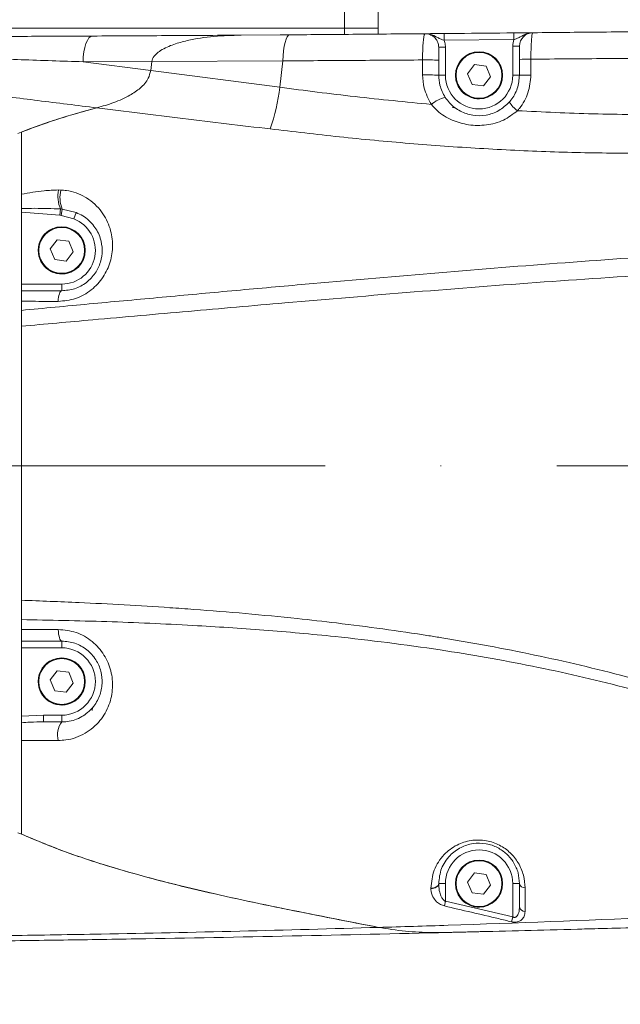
# Model space of a CAD drawing. Header units: millimetres. Extents: x 35469 to 44263, y -24881 to -16268.
# Tile 81 of 231: x 39594 to 39683, y -17989 to -17843. Entities that reach past the tile are written whole.
import ezdxf

# ---------------------------------------------------------------- set-up
doc = ezdxf.new("R2010")
doc.units = ezdxf.units.MM
doc.header["$LTSCALE"] = 0.3175
doc.linetypes.add('ACAD_ISO10W100', pattern=[18, 12, -3, 0, -3])
for name, color, linetype, lineweight in [('1轮廓实线层', 7, 'Continuous', 18), ('7标注层', 4, 'Continuous', 13), ('中心线', 4, 'ACAD_ISO10W100', 20)]:
    doc.layers.add(name, color=color, linetype=linetype, lineweight=lineweight)
doc.styles.add('标准汉字', font='gbenor.shx', dxfattribs={"bigfont": 'gbcbig.shx'})
doc.dimstyles.new('M1：18', dxfattribs={"dimscale": 18, "dimtxt": 3.5, "dimasz": 2.5, "dimexe": 2, "dimexo": 0, "dimgap": 1.5, "dimtad": 1, "dimdec": 1, "dimdsep": 46, "dimtxsty": '标准汉字', "dimcen": 5, "dimdle": 5, "dimclrd": 1, "dimclre": 1, "dimclrt": 256, "dimadec": 4, "dimazin": 2, "dimtfac": 1, "dimtdec": 1, "dimtmove": 0, "dimatfit": 3, "dimfxl": 1, "dimtolj": 1, "dimarcsym": 0})

# ---------------------------------------------------------------- blocks, each defined once
blk = doc.blocks.new('*D28')
at = {"layer": '7标注层', "color": 1, "lineweight": -2, "ltscale": 18, "transparency": 16777216}
for p, q in [((38753.98, -17970.42), (38753.98, -17602.95)), ((39813.98, -17831.5), (39813.98, -17602.95)), ((38798.98, -17638.95), (39768.98, -17638.95))]:
    blk.add_line(p, q, dxfattribs=at)
at = {"layer": '7标注层', "color": 1, "transparency": 16777216}
for points in [[(38798.98, -17631.45), (38798.98, -17646.45), (38753.98, -17638.95)], [(39768.98, -17646.45), (39768.98, -17631.45), (39813.98, -17638.95)]]:
    blk.add_solid(points, dxfattribs=at)
at = {"layer": 'Defpoints', "color": 0, "transparency": 16777216}
for p in [(39813.98, -17638.95), (39813.98, -17831.5), (38753.98, -17970.42)]:
    blk.add_point(p, dxfattribs=at)
at = {"layer": '7标注层', "transparency": 16777216, "insert": (39283.98, -17580.45), "char_height": 63, "attachment_point": 5, "style": '标准汉字'}
blk.add_mtext('\\A1;1060', dxfattribs=at)
blk = doc.blocks.new('*D44')
at = {"layer": '7标注层', "color": 1, "lineweight": -2, "ltscale": 18, "transparency": 16777216}
for p, q in [((37974.46, -17796.16), (40892.23, -17796.16)), ((40856.23, -18794.5), (40856.23, -17841.16)), ((40604.54, -18839.5), (40892.23, -18839.5))]:
    blk.add_line(p, q, dxfattribs=at)
at = {"layer": '7标注层', "color": 1, "transparency": 16777216}
for points in [[(40863.73, -17841.16), (40848.73, -17841.16), (40856.23, -17796.16)], [(40848.73, -18794.5), (40863.73, -18794.5), (40856.23, -18839.5)]]:
    blk.add_solid(points, dxfattribs=at)
at = {"layer": 'Defpoints', "color": 0, "transparency": 16777216}
for p in [(37974.46, -17796.16), (40856.23, -17796.16), (40604.54, -18839.5)]:
    blk.add_point(p, dxfattribs=at)
at = {"layer": '7标注层', "transparency": 16777216, "insert": (40797.73, -18317.83), "char_height": 63, "attachment_point": 5, "rotation": 90, "style": '标准汉字'}
blk.add_mtext('\\A1;1043.3', dxfattribs=at)
blk = doc.blocks.new('*D45')
at = {"layer": '7标注层', "color": 1, "lineweight": -2, "ltscale": 18, "transparency": 16777216}
for p, q in [((38753.98, -16988.93), (41035.05, -16988.93)), ((40999.05, -17033.93), (40999.05, -18794.5)), ((40604.54, -18839.5), (41035.05, -18839.5))]:
    blk.add_line(p, q, dxfattribs=at)
at = {"layer": '7标注层', "color": 1, "transparency": 16777216}
for points in [[(41006.55, -17033.93), (40991.55, -17033.93), (40999.05, -16988.93)], [(40991.55, -18794.5), (41006.55, -18794.5), (40999.05, -18839.5)]]:
    blk.add_solid(points, dxfattribs=at)
at = {"layer": 'Defpoints', "color": 0, "transparency": 16777216}
for p in [(38753.98, -16988.93), (40604.54, -18839.5), (40999.05, -18839.5)]:
    blk.add_point(p, dxfattribs=at)
at = {"layer": '7标注层', "transparency": 16777216, "insert": (40940.55, -17914.21), "char_height": 63, "attachment_point": 5, "rotation": 90, "style": '标准汉字'}
blk.add_mtext('\\A1;1850.6', dxfattribs=at)

msp = doc.modelspace()

# ---------------------------------------------------------------- linework, layer by layer
at = {"layer": '1轮廓实线层', "ltscale": 18}
for p, q in [((39641.983, -17844.495), (39641.983, -17841.995)), ((39646.983, -17841.995), (39646.983, -17844.495)), ((39573.983, -17844.495), (39641.983, -17844.495)), ((39646.983, -17844.495), (39641.983, -17844.495)), ((39641.983, -17845.425), (39641.983, -17844.495)), ((39646.983, -17844.495), (39646.983, -17845.384)), ((39638.225, -17845.454), (39626.619, -17845.54)), ((39626.619, -17845.54), (39633.889, -17845.488)), ((39664.381, -17845.231), (39653.57, -17845.329)), ((39656.793, -17845.301), (39656.802, -17846.301)), ((39667.145, -17846.206), (39656.802, -17846.301)), ((39680.171, -17845.082), (39666.283, -17845.214)), ((39667.136, -17845.206), (39667.145, -17846.206)), ((39655.983, -17847.327), (39655.983, -17849.273)), ((39656.983, -17847.327), (39655.983, -17847.327)), ((39656.983, -17847.327), (39656.983, -17851.495)), ((39666.983, -17847.18), (39667.983, -17847.18)), ((39666.983, -17851.495), (39666.983, -17847.18)), ((39667.983, -17847.18), (39667.983, -17849.141)), ((39667.983, -17851.495), (39667.983, -17849.141)), ((39669.691, -17849.105), (39669.692, -17851.459)), ((39613.361, -17849.459), (39603.149, -17849.496)), ((39603.149, -17849.496), (39613.198, -17850.782)), ((39613.198, -17850.782), (39613.361, -17849.459)), ((39632.851, -17849.356), (39613.361, -17849.459)), ((39632.367, -17853.28), (39632.851, -17849.356)), ((39653.587, -17851.446), (39653.585, -17849.224)), ((39655.983, -17849.273), (39655.983, -17851.495)), ((39661.326, -17849.906), (39660.278, -17851.269)), ((39663.031, -17850.132), (39661.326, -17849.906)), ((39663.688, -17851.721), (39663.031, -17850.132)), ((39613.198, -17850.782), (39632.367, -17853.28)), ((39656.983, -17851.495), (39655.983, -17851.495)), ((39660.278, -17851.269), (39660.935, -17852.859)), ((39662.64, -17853.085), (39663.688, -17851.721)), ((39666.983, -17851.495), (39667.983, -17851.495)), ((39660.935, -17852.859), (39662.64, -17853.085)), ((39593.983, -17859.92), (39593.983, -17869.17)), ((39593.983, -17869.17), (39593.983, -17871.28)), ((39599.49, -17868.526), (39599.861, -17868.531)), ((39593.983, -17871.28), (39593.983, -17871.815)), ((39599.711, -17872.272), (39593.983, -17871.815)), ((39593.983, -17882.495), (39593.983, -17871.815)), ((39599.711, -17872.272), (39599.801, -17871.347)), ((39599.904, -17872.297), (39599.711, -17872.272)), ((39599.801, -17871.347), (39600.053, -17871.366)), ((39599.904, -17872.297), (39600.053, -17871.366)), ((39601.758, -17872.821), (39599.904, -17872.297)), ((39600.053, -17871.366), (39602.113, -17871.886)), ((39601.758, -17872.821), (39602.113, -17871.886)), ((39599.326, -17875.906), (39598.278, -17877.269)), ((39601.031, -17876.132), (39599.326, -17875.906)), ((39601.688, -17877.721), (39601.031, -17876.132)), ((39598.278, -17877.269), (39598.935, -17878.859)), ((39600.64, -17879.085), (39601.688, -17877.721)), ((39598.935, -17878.859), (39600.64, -17879.085)), ((39593.983, -17882.495), (39599.983, -17882.495)), ((39593.983, -17883.495), (39593.983, -17882.495)), ((39599.983, -17882.495), (39599.983, -17883.495)), ((39593.983, -17883.495), (39599.983, -17883.495)), ((39593.983, -17883.495), (39593.983, -17885.052)), ((39593.983, -17885.052), (39593.983, -17886.395)), ((39593.983, -17888.754), (39593.983, -17886.395)), ((39593.983, -17888.754), (39593.983, -17929.433)), ((39593.983, -17932.307), (39593.983, -17929.433)), ((39593.983, -17932.307), (39593.983, -17933.787)), ((39593.983, -17933.787), (39593.983, -17935.495)), ((39599.983, -17935.495), (39593.983, -17935.495)), ((39593.983, -17936.495), (39593.983, -17935.495)), ((39599.983, -17936.495), (39593.983, -17936.495)), ((39593.983, -17946.657), (39593.983, -17936.495)), ((39599.983, -17935.495), (39599.983, -17936.495)), ((39599.326, -17939.906), (39598.278, -17941.269)), ((39601.031, -17940.132), (39599.326, -17939.906)), ((39601.688, -17941.721), (39601.031, -17940.132)), ((39598.278, -17941.269), (39598.935, -17942.859)), ((39600.64, -17943.085), (39601.688, -17941.721)), ((39598.935, -17942.859), (39600.64, -17943.085)), ((39593.983, -17946.657), (39597.276, -17946.495)), ((39593.983, -17946.657), (39593.983, -17947.611)), ((39597.276, -17947.495), (39597.276, -17946.495)), ((39597.276, -17946.495), (39599.983, -17946.495)), ((39599.983, -17947.495), (39599.983, -17946.495)), ((39593.983, -17947.611), (39593.983, -17950.257)), ((39597.276, -17947.495), (39599.983, -17947.495)), ((39593.983, -17950.257), (39593.983, -17964.16)), ((39661.326, -17969.906), (39660.278, -17971.269)), ((39663.031, -17970.132), (39661.326, -17969.906)), ((39663.688, -17971.721), (39663.031, -17970.132)), ((39655.983, -17971.495), (39655.983, -17971.542)), ((39656.983, -17971.495), (39655.983, -17971.495)), ((39656.983, -17971.495), (39656.983, -17974.127)), ((39660.278, -17971.269), (39660.935, -17972.859)), ((39662.64, -17973.085), (39663.688, -17971.721)), ((39666.983, -17971.495), (39667.983, -17971.495)), ((39666.983, -17976.456), (39666.983, -17971.495)), ((39667.983, -17974.953), (39667.983, -17971.495)), ((39654.826, -17972.202), (39654.826, -17972.154)), ((39660.935, -17972.859), (39662.64, -17973.085)), ((39656.983, -17974.127), (39656.824, -17974.823)), ((39656.983, -17974.127), (39666.983, -17976.456)), ((39666.983, -17976.456), (39666.813, -17977.168)), ((39665.546, -17978.549), (39659.048, -17978.708))]:
    msp.add_line(p, q, dxfattribs=at)
at = {"layer": '1轮廓实线层', "lineweight": 20, "ltscale": 18}
for points in [[(39603.149, -17849.496), (39603.183, -17848.742), (39603.268, -17848.021), (39603.4, -17847.361), (39603.574, -17846.784), (39603.785, -17846.312), (39604.024, -17845.961), (39604.283, -17845.745), (39604.552, -17845.671)], [(39632.851, -17849.356), (39632.872, -17848.596), (39632.931, -17847.868), (39633.027, -17847.2), (39633.156, -17846.616), (39633.313, -17846.138), (39633.491, -17845.782), (39633.686, -17845.563), (39633.889, -17845.488)], [(39599.983, -17883.495), (39599.891, -17883.524), (39599.801, -17883.609), (39599.716, -17883.747), (39599.64, -17883.936), (39599.572, -17884.169), (39599.517, -17884.44), (39599.475, -17884.741), (39599.447, -17885.063)], [(39599.983, -17935.495), (39599.89, -17935.463), (39599.8, -17935.369), (39599.716, -17935.215), (39599.64, -17935.007), (39599.575, -17934.75), (39599.523, -17934.453), (39599.486, -17934.126), (39599.465, -17933.779)], [(39654.826, -17972.154), (39655.041, -17972.161), (39655.254, -17972.137), (39655.454, -17972.083), (39655.632, -17972.002), (39655.78, -17971.898), (39655.891, -17971.775), (39655.96, -17971.638), (39655.983, -17971.495)], [(39655.983, -17971.542), (39655.96, -17971.685), (39655.891, -17971.822), (39655.78, -17971.945), (39655.632, -17972.05), (39655.454, -17972.131), (39655.254, -17972.185), (39655.041, -17972.209), (39654.826, -17972.202)]]:
    msp.add_lwpolyline(points, dxfattribs=at)
at = {"layer": '1轮廓实线层', "ltscale": 18}
for centre, radius in [((39661.983, -17851.495), 3.5), ((39661.983, -17851.495), 3.4), ((39599.983, -17877.495), 3.5), ((39599.983, -17877.495), 3.4), ((39599.983, -17941.495), 3.5), ((39599.983, -17941.495), 3.4), ((39661.983, -17971.495), 3.5), ((39661.983, -17971.495), 3.4)]:
    msp.add_circle(centre, radius, dxfattribs=at)
at = {"layer": '1轮廓实线层', "lineweight": 20, "ltscale": 18}
for centre, radius, start, end in [((39669.983, -17847.18), 3, 161.06693, 180), ((39669.983, -17847.18), 2, 90.54088, 180), ((39661.983, -17851.495), 3.5, 112.44828, 180), ((39669.304, -17871.268), 22.166, 89.00085, 93.41676), ((39654.265, -17874.597), 25.382, 86.11998, 91.53632), ((39654.266, -17876.915), 25.478, 86.13668, 91.52852), ((39661.983, -17851.495), 5, 180, 0), ((39661.983, -17851.495), 3.5, 180, 292.44828), ((39669.305, -17873.806), 22.35, 89.00727, 93.39178), ((39602.069, -17849.576), 30.524, 341.08574, 353.03105), ((39658.117, -17859.604), 4.966, 103.49037, 130.37895), ((39658.056, -17857.29), 1, 55.87161, 90.51123), ((39670.68, -17852.764), 5, 212.78698, 233.05628), ((39604.477, -17869.404), 5.064, 170.01482, 202.56492), ((39604.175, -17869.663), 4.46, 165.28986, 202.43731), ((39599.983, -17877.495), 5, 270, 69.20183), ((39599.983, -17877.495), 3.5, 112.44828, 180), ((39599.983, -17877.495), 3.5, 180, 292.44828), ((39599.983, -17941.495), 5, 270, 90), ((39599.983, -17941.495), 3.5, 112.44828, 180), ((39599.983, -17941.495), 3.5, 180, 292.44828), ((39605.483, -17945.825), 1, 141.78679, 180), ((39602.499, -17949.389), 3.149, 143.02972, 195.9702), ((39661.983, -17971.495), 5, 0, 180), ((39661.983, -17971.495), 3.5, 112.44828, 180), ((39661.983, -17971.495), 3.5, 180, 292.44828), ((39668.773, -17971.315), 0.811, 192.86252, 272.91297), ((39668.798, -17974.808), 0.828, 190.02932, 270.88198)]:
    msp.add_arc(centre, radius, start, end, dxfattribs=at)
at = {"layer": '1轮廓实线层', "ltscale": 18}
for points, knots in [([(39669.964, -17845.18), (39673.619, -17845.145), (39680.934, -17845.075), (39691.984, -17844.967), (39703.086, -17844.861), (39710.51, -17844.798), (39714.224, -17844.766)], [0, 0, 0, 0, 24478.1454709, 48989.4664195, 73601.172511, 98246.5417936, 98246.5417936, 98246.5417936, 98246.5417936]), ([(39557.803, -17845.808), (39562.564, -17845.802), (39572.086, -17845.791), (39584.591, -17845.756), (39595.459, -17845.715), (39601.52, -17845.686), (39604.552, -17845.671)], [0, 0, 0, 0, 30653.3223293, 61310.0711323, 79875.0713502, 98463.1778337, 98463.1778337, 98463.1778337, 98463.1778337]), ([(39604.552, -17845.671), (39608.192, -17845.652), (39615.478, -17845.614), (39622.903, -17845.565), (39626.619, -17845.54)], [0, 0, 0, 0, 27732.3324265, 55507.6199984, 55507.6199984, 55507.6199984, 55507.6199984]), ([(39626.619, -17845.54), (39625.276, -17845.576), (39622.594, -17845.648), (39619.251, -17846.159), (39616.6, -17846.88), (39615.016, -17847.547), (39613.976, -17848.322), (39613.491, -17848.892), (39613.393, -17849.317), (39613.361, -17849.459)], [0, 0, 0, 0, 44511.1763526, 88957.4469147, 111628.8148083, 135682.2171234, 145143.8251658, 154704.0562104, 159497.8154531, 159497.8154531, 159497.8154531, 159497.8154531]), ([(39626.619, -17845.54), (39625.276, -17845.576), (39622.594, -17845.648), (39619.251, -17846.159), (39616.6, -17846.88), (39615.016, -17847.547), (39613.976, -17848.322), (39613.491, -17848.892), (39613.393, -17849.317), (39613.361, -17849.459)], [0, 0, 0, 0, 44511.1763525, 88957.4469146, 111628.8148083, 135682.2171233, 145143.8251658, 154704.0562103, 159497.8154531, 159497.8154531, 159497.8154531, 159497.8154531]), ([(39633.889, -17845.488), (39637.203, -17845.463), (39643.833, -17845.412), (39650.546, -17845.355), (39653.905, -17845.326)], [0, 0, 0, 0, 27721.7038933, 55476.0374803, 55476.0374803, 55476.0374803, 55476.0374803]), ([(39653.585, -17849.224), (39653.588, -17848.783), (39653.595, -17847.901), (39653.659, -17846.736), (39653.755, -17845.856), (39653.862, -17845.402), (39653.932, -17845.347), (39653.958, -17845.326)], [0, 0, 0, 0, 25273.8633864, 50466.3608852, 75750.7434589, 101393.7564035, 116521.6503047, 116521.6503047, 116521.6503047, 116521.6503047]), ([(39653.905, -17845.326), (39653.916, -17845.326), (39653.931, -17845.326), (39653.953, -17845.326), (39653.966, -17845.325), (39653.977, -17845.325), (39654.138, -17845.324), (39654.427, -17845.321), (39655.095, -17845.316), (39655.921, -17845.308), (39656.46, -17845.304), (39656.733, -17845.301), (39656.793, -17845.301)], [0, 0, 0, 0, 3239.500304, 4222.2108858, 4861.4360807, 5498.9992064, 6281.0908842, 39690.4284811, 125351.0446178, 176019.3997342, 215817.4295337, 227042.9933373, 227042.9933373, 227042.9933373, 227042.9933373]), ([(39653.94, -17845.326), (39653.935, -17845.326), (39653.92, -17845.326), (39653.912, -17845.326), (39653.906, -17845.326), (39653.905, -17845.326)], [0, 0, 0, 0, 17791.1214856, 56697.241999, 73656.5984331, 73656.5984331, 73656.5984331, 73656.5984331]), ([(39653.958, -17845.326), (39653.956, -17845.326), (39653.95, -17845.326), (39653.944, -17845.326), (39653.94, -17845.326)], [0, 0, 0, 0, 23383.7883827, 55482.8015652, 55482.8015652, 55482.8015652, 55482.8015652]), ([(39656.802, -17846.301), (39656.641, -17846.25), (39656.29, -17846.141), (39655.601, -17845.789), (39654.952, -17845.453), (39654.318, -17845.34), (39654.102, -17845.326), (39653.987, -17845.326), (39653.966, -17845.326), (39653.95, -17845.326), (39653.942, -17845.326), (39653.94, -17845.326)], [0, 0, 0, 0, 31775.465087, 69546.5332098, 155876.2845935, 178800.4919315, 198033.6956098, 199451.4948637, 200721.499578, 201995.6313458, 202310.9066403, 202310.9066403, 202310.9066403, 202310.9066403]), ([(39655.983, -17847.327), (39655.98, -17847.25), (39655.97, -17846.949), (39655.815, -17846.435), (39655.418, -17845.878), (39654.858, -17845.486), (39654.34, -17845.335), (39654.037, -17845.328), (39653.958, -17845.326)], [0, 0, 0, 0, 10343.8050811, 40430.5626802, 70509.3875314, 100558.5771453, 130622.4643083, 141243.6368373, 141243.6368373, 141243.6368373, 141243.6368373]), ([(39656.793, -17845.301), (39657.46, -17845.295), (39660.907, -17845.264), (39664.355, -17845.232), (39667.136, -17845.206)], [0, 0, 0, 0, 10725.5642989, 55468.4999308, 55468.4999308, 55468.4999308, 55468.4999308]), ([(39667.136, -17845.206), (39667.39, -17845.204), (39667.91, -17845.199), (39668.768, -17845.191), (39669.341, -17845.186), (39669.747, -17845.182), (39669.89, -17845.18), (39669.962, -17845.18), (39669.964, -17845.18)], [0, 0, 0, 0, 29782.299758, 60892.4720166, 112109.9789795, 126481.5282306, 140864.2145299, 141214.6372918, 141214.6372918, 141214.6372918, 141214.6372918]), ([(39669.964, -17845.18), (39669.961, -17845.18), (39669.817, -17845.181), (39669.539, -17845.207), (39668.883, -17845.368), (39668.267, -17845.714), (39667.624, -17846.049), (39667.293, -17846.158), (39667.145, -17846.206)], [0, 0, 0, 0, 410.8031055, 20199.4215841, 39160.6344554, 95154.2968136, 120586.6801172, 141215.607556, 141215.607556, 141215.607556, 141215.607556]), ([(39669.964, -17845.18), (39669.931, -17845.225), (39669.865, -17845.315), (39669.78, -17846.018), (39669.719, -17847.047), (39669.691, -17848.144), (39669.691, -17848.848), (39669.691, -17849.105)], [0, 0, 0, 0, 25553.3973307, 51163.0551254, 76691.6677705, 102005.3358852, 116495.5082857, 116495.5082857, 116495.5082857, 116495.5082857]), ([(39656.802, -17846.301), (39656.869, -17846.526), (39656.969, -17846.862), (39656.98, -17847.212), (39656.983, -17847.327)], [0, 0, 0, 0, 37112.6367113, 55469.1838106, 55469.1838106, 55469.1838106, 55469.1838106]), ([(39603.149, -17849.496), (39600.08, -17849.392), (39593.938, -17849.183), (39583.22, -17848.809), (39571.108, -17848.375), (39562.076, -17847.995), (39557.558, -17847.804)], [0, 0, 0, 0, 19219.4278758, 38465.5678691, 68450.3807745, 98470.7004019, 98470.7004019, 98470.7004019, 98470.7004019]), ([(39714.257, -17848.766), (39710.542, -17848.791), (39703.108, -17848.842), (39691.954, -17848.929), (39680.802, -17849.018), (39673.396, -17849.076), (39669.691, -17849.105)], [0, 0, 0, 0, 24474.9378835, 48982.6121661, 73589.3920711, 98229.4375423, 98229.4375423, 98229.4375423, 98229.4375423]), ([(39605.191, -17856.33), (39602.269, -17855.969), (39596.419, -17855.246), (39588.054, -17854.204), (39580.063, -17853.21), (39569.878, -17851.947), (39562.377, -17851.013), (39557.372, -17850.391)], [0, 0, 0, 0, 20477.8757916, 40990.0857422, 59855.8850159, 78723.4552101, 116551.2748218, 116551.2748218, 116551.2748218, 116551.2748218]), ([(39653.585, -17849.224), (39650.11, -17849.248), (39643.155, -17849.296), (39636.287, -17849.336), (39632.851, -17849.356)], [0, 0, 0, 0, 27718.9486146, 55471.9289025, 55471.9289025, 55471.9289025, 55471.9289025]), ([(39605.191, -17856.33), (39606.041, -17856.09), (39607.737, -17855.611), (39609.928, -17854.631), (39611.688, -17853.448), (39612.853, -17852.187), (39613.101, -17851.177), (39613.198, -17850.782)], [0, 0, 0, 0, 30153.4623368, 60224.3774352, 81387.042982, 102760.6499069, 116520.382902, 116520.382902, 116520.382902, 116520.382902]), ([(39605.191, -17856.33), (39606.041, -17856.09), (39607.737, -17855.611), (39609.928, -17854.631), (39611.688, -17853.448), (39612.853, -17852.187), (39613.101, -17851.177), (39613.198, -17850.782)], [0, 0, 0, 0, 30153.4623368, 60224.3774352, 81387.042982, 102760.6499069, 116520.382902, 116520.382902, 116520.382902, 116520.382902]), ([(39654.9, -17855.821), (39654.472, -17855.032), (39653.73, -17853.662), (39653.629, -17852.106), (39653.587, -17851.446)], [0, 0, 0, 0, 31943.3030531, 55432.8679156, 55432.8679156, 55432.8679156, 55432.8679156]), ([(39655.983, -17851.495), (39656.014, -17851.99), (39656.089, -17853.159), (39656.641, -17854.184), (39656.959, -17854.775)], [0, 0, 0, 0, 23467.1630369, 55432.415478, 55432.415478, 55432.415478, 55432.415478]), ([(39666.476, -17855.472), (39666.55, -17855.385), (39667.052, -17854.795), (39667.788, -17853.499), (39667.918, -17852.163), (39667.983, -17851.495)], [0, 0, 0, 0, 5820.2671354, 39711.6195437, 73566.0530424, 73566.0530424, 73566.0530424, 73566.0530424]), ([(39669.692, -17851.459), (39669.606, -17852.35), (39669.433, -17854.131), (39668.447, -17855.859), (39667.773, -17856.645), (39667.674, -17856.76)], [0, 0, 0, 0, 33856.6273686, 67741.6943859, 73558.7769018, 73558.7769018, 73558.7769018, 73558.7769018]), ([(39632.367, -17853.28), (39636.086, -17853.76), (39643.532, -17854.722), (39651.108, -17855.455), (39654.9, -17855.821)], [0, 0, 0, 0, 27683.5036294, 55419.5247639, 55419.5247639, 55419.5247639, 55419.5247639]), ([(39656.959, -17854.775), (39657.164, -17855.056), (39657.782, -17855.899), (39659.133, -17856.891), (39661.011, -17857.527), (39663.024, -17857.513), (39664.989, -17856.854), (39665.98, -17855.932), (39666.476, -17855.472)], [0, 0, 0, 0, 13301.7720849, 40029.5324856, 65266.8312061, 90501.2110907, 115783.4913284, 141059.5762885, 141059.5762885, 141059.5762885, 141059.5762885]), ([(39593.483, -17860.117), (39595.401, -17859.396), (39599.244, -17857.95), (39603.206, -17856.871), (39605.191, -17856.33)], [0, 0, 0, 0, 27673.4422318, 55463.1482513, 55463.1482513, 55463.1482513, 55463.1482513]), ([(39593.983, -17859.92), (39595.821, -17859.24), (39599.504, -17857.877), (39603.293, -17856.846), (39605.191, -17856.33)], [0, 0, 0, 0, 27679.8639797, 55463.8207814, 55463.8207814, 55463.8207814, 55463.8207814]), ([(39630.945, -17859.471), (39626.613, -17858.947), (39617.944, -17857.899), (39609.444, -17856.853), (39605.191, -17856.33)], [0, 0, 0, 0, 27703.6538229, 55451.7729906, 55451.7729906, 55451.7729906, 55451.7729906]), ([(39667.674, -17856.76), (39667.007, -17857.268), (39665.638, -17858.311), (39663.064, -17858.978), (39660.423, -17858.965), (39657.91, -17858.238), (39656.052, -17857.115), (39655.183, -17856.139), (39654.9, -17855.821)], [0, 0, 0, 0, 24512.6772409, 50284.2371422, 76478.7502997, 102179.0813436, 128400.1957162, 141033.7728555, 141033.7728555, 141033.7728555, 141033.7728555]), ([(39667.674, -17856.76), (39671.432, -17856.941), (39678.956, -17857.305), (39690.361, -17857.352), (39701.842, -17857.019), (39709.511, -17856.419), (39713.351, -17856.118)], [0, 0, 0, 0, 24363.5945551, 48790.6512516, 73420.7932318, 98122.0375118, 98122.0375118, 98122.0375118, 98122.0375118]), ([(39713.829, -17861.926), (39710.398, -17862.171), (39703.537, -17862.661), (39693.209, -17863.025), (39682.872, -17863.107), (39672.47, -17862.891), (39662.048, -17862.395), (39651.603, -17861.642), (39641.217, -17860.667), (39634.369, -17859.87), (39630.945, -17859.471)], [0, 0, 0, 0, 22552.6614964, 45105.0594938, 67816.3509152, 90527.762958, 113720.4456935, 136913.4268442, 160262.0083484, 183611.0336946, 183611.0336946, 183611.0336946, 183611.0336946]), ([(39593.983, -17869.17), (39595.11, -17868.963), (39596.945, -17868.625), (39598.782, -17868.554), (39599.49, -17868.526)], [0, 0, 0, 0, 34029.4144069, 55408.4329503, 55408.4329503, 55408.4329503, 55408.4329503]), ([(39599.861, -17868.531), (39600.132, -17868.552), (39601.42, -17868.652), (39602.705, -17869.133), (39604.485, -17870.199), (39605.991, -17871.61), (39607.25, -17874.107), (39607.649, -17876.692), (39607.296, -17879.194), (39606.227, -17881.522), (39604.44, -17883.473), (39602.066, -17884.819), (39600.318, -17884.982), (39599.447, -17885.063)], [0, 0, 0, 0, 7812.2692174, 37181.4262544, 39917.9768768, 71703.9393307, 100408.8663186, 125859.7708682, 149222.5206105, 172042.0910972, 195663.7186976, 220258.7005723, 244680.563686, 244680.563686, 244680.563686, 244680.563686]), ([(39593.983, -17871.28), (39594.648, -17871.265), (39596.59, -17871.222), (39598.527, -17871.297), (39599.801, -17871.347)], [0, 0, 0, 0, 18974.4859161, 55395.1525485, 55395.1525485, 55395.1525485, 55395.1525485]), ([(39599.983, -17883.495), (39600.627, -17883.436), (39601.907, -17883.32), (39603.682, -17882.351), (39605.025, -17880.928), (39605.822, -17879.227), (39606.074, -17877.408), (39605.765, -17875.536), (39604.817, -17873.744), (39603.505, -17872.508), (39602.45, -17872.037), (39602.113, -17871.886)], [0, 0, 0, 0, 22189.0569709, 44095.407548, 64833.4934886, 84944.4651507, 105984.6630334, 129583.7644081, 156881.3651304, 187431.1970844, 201767.4673646, 201767.4673646, 201767.4673646, 201767.4673646]), ([(39593.983, -17886.395), (39597.331, -17886.08), (39604.028, -17885.451), (39614.254, -17884.504), (39624.574, -17883.558), (39637.712, -17882.375), (39653.661, -17880.979), (39672.44, -17879.462), (39691.275, -17878.125), (39710.33, -17877.068), (39729.581, -17876.409), (39746.904, -17876.404), (39762.102, -17876.976), (39775.147, -17878.071), (39786.848, -17879.756), (39797.145, -17882.037), (39806.031, -17884.704), (39816.304, -17888.647), (39827.767, -17894.195), (39839.116, -17900.666), (39848.966, -17906.882), (39857.479, -17912.656), (39865.788, -17918.636), (39872.833, -17924.026), (39876.898, -17927.426), (39878.465, -17928.737)], [0, 0, 0, 0, 17348.9365466, 34699.6616702, 52172.5559123, 69646.798989, 100921.8191428, 132200.4987944, 163572.1120965, 194943.6498664, 227166.8985152, 259385.9145497, 281085.2461631, 302790.7915934, 324468.2289417, 339829.1508044, 355209.586145, 370568.5586293, 394512.849648, 418465.0308538, 435535.5832693, 452602.9113154, 470015.5706527, 487418.5881472, 498340.2065172, 498340.2065172, 498340.2065172, 498340.2065172]), ([(39878.165, -17930.105), (39876.396, -17928.752), (39872.115, -17925.479), (39864.881, -17920.331), (39856.54, -17914.642), (39847.919, -17909.013), (39838.105, -17902.993), (39827.081, -17896.823), (39816, -17891.472), (39805.856, -17887.556), (39796.811, -17884.841), (39786.483, -17882.584), (39774.891, -17880.96), (39762.102, -17879.908), (39747.053, -17879.33), (39729.769, -17879.283), (39710.321, -17879.868), (39690.947, -17880.857), (39671.636, -17882.15), (39652.349, -17883.647), (39634.718, -17885.143), (39618.78, -17886.541), (39605.697, -17887.705), (39597.507, -17888.439), (39593.983, -17888.754)], [0, 0, 0, 0, 11534.0220577, 27898.8058394, 44271.439859, 61016.7872917, 77765.4369487, 99740.0556266, 121708.2793386, 136805.4813317, 151924.6213693, 167022.8546501, 187545.7044389, 208093.8997772, 228637.1114149, 259867.8168718, 291102.2334167, 322099.1700411, 353096.064162, 384177.7903897, 415255.262096, 438543.3208566, 461886.319546, 479516.0372313, 479516.0372313, 479516.0372313, 479516.0372313]), ([(39599.447, -17885.063), (39598.167, -17885.061), (39596.34, -17885.057), (39594.526, -17885.053), (39593.983, -17885.052)], [0, 0, 0, 0, 38774.27554, 55318.0063125, 55318.0063125, 55318.0063125, 55318.0063125]), ([(39593.983, -17929.433), (39596.832, -17929.539), (39604.119, -17929.809), (39612.713, -17930.296), (39623.527, -17931.059), (39631.788, -17931.785), (39643.44, -17933.09), (39650.613, -17934.068), (39660.42, -17935.64), (39670.24, -17937.454), (39683.395, -17940.546), (39695.916, -17944.136), (39707.775, -17948.149), (39719.546, -17952.794), (39731.118, -17958.239), (39742.431, -17964.495), (39749.576, -17969.305), (39753.147, -17971.708)], [0, 0, 0, 0, 17310.914182, 44281.498517, 51352.0852677, 81686.3770195, 93203.3924107, 120334.7384229, 124147.020236, 151430.3362971, 178782.4756218, 203157.424772, 227545.1031683, 251914.5738846, 277043.6147122, 302202.7809451, 327331.3972944, 327331.3972944, 327331.3972944, 327331.3972944]), ([(39750.724, -17972.419), (39747.376, -17970.151), (39740.677, -17965.612), (39730.089, -17959.664), (39719.014, -17954.348), (39707.477, -17949.719), (39695.573, -17945.67), (39683.049, -17942.108), (39669.913, -17939.103), (39655.597, -17936.597), (39642.269, -17934.927), (39630.014, -17933.826), (39618.687, -17933.086), (39606.616, -17932.555), (39598.199, -17932.39), (39593.983, -17932.307)], [0, 0, 0, 0, 20848.009514, 41718.726549, 62564.7398107, 84173.8857961, 105801.7231411, 127416.3954167, 151354.5532337, 175365.0005483, 202535.0652356, 220909.0991493, 239309.4406831, 261785.6207927, 284341.9926313, 284341.9926313, 284341.9926313, 284341.9926313]), ([(39593.983, -17933.787), (39595.261, -17933.785), (39597.084, -17933.783), (39598.917, -17933.78), (39599.465, -17933.779)], [0, 0, 0, 0, 38599.1493282, 55023.6408452, 55023.6408452, 55023.6408452, 55023.6408452]), ([(39599.465, -17933.779), (39600.358, -17933.865), (39602.15, -17934.038), (39604.563, -17935.435), (39606.365, -17937.468), (39607.397, -17939.906), (39607.645, -17942.491), (39607.104, -17945.068), (39605.733, -17947.456), (39603.537, -17949.335), (39601.263, -17950.175), (39599.848, -17950.239), (39599.471, -17950.256)], [0, 0, 0, 0, 23236.5224449, 46587.7546098, 69160.2127918, 90932.9410163, 112754.013431, 135691.8314918, 160585.3499323, 187468.8529798, 214951.4434402, 224937.1774462, 224937.1774462, 224937.1774462, 224937.1774462]), ([(39599.983, -17947.495), (39600.264, -17947.483), (39601.329, -17947.436), (39603.013, -17946.821), (39604.637, -17945.467), (39605.659, -17943.739), (39606.069, -17941.864), (39605.888, -17939.973), (39605.114, -17938.184), (39603.761, -17936.695), (39601.962, -17935.682), (39600.645, -17935.558), (39599.983, -17935.495)], [0, 0, 0, 0, 10120.4355644, 38360.2539491, 66125.7151797, 91536.4502509, 114462.7433491, 135814.642189, 156860.8284721, 178736.6058287, 201692.4207587, 224895.125884, 224895.125884, 224895.125884, 224895.125884]), ([(39597.276, -17947.495), (39596.612, -17947.501), (39595.513, -17947.511), (39594.417, -17947.582), (39593.983, -17947.611)], [0, 0, 0, 0, 33198.6590186, 54950.3597843, 54950.3597843, 54950.3597843, 54950.3597843]), ([(39599.471, -17950.256), (39598.192, -17950.256), (39596.357, -17950.257), (39594.534, -17950.257), (39593.983, -17950.257)], [0, 0, 0, 0, 38329.458662, 54933.0274547, 54933.0274547, 54933.0274547, 54933.0274547]), ([(39647.065, -17978.004), (39642.543, -17977.121), (39633.499, -17975.356), (39619.952, -17972.504), (39608.757, -17969.568), (39599.929, -17966.653), (39595.632, -17964.843), (39593.483, -17963.938)], [0, 0, 0, 0, 28633.8809408, 57273.2614151, 86026.1203878, 100515.1386266, 114999.9474905, 114999.9474905, 114999.9474905, 114999.9474905]), ([(39647.065, -17978.004), (39642.587, -17977.13), (39633.63, -17975.381), (39620.213, -17972.562), (39609.125, -17969.671), (39600.377, -17966.814), (39596.114, -17965.044), (39593.983, -17964.16)], [0, 0, 0, 0, 28639.4814082, 57284.1996143, 86036.8394446, 100519.9803737, 114999.088099, 114999.088099, 114999.088099, 114999.088099]), ([(39654.826, -17972.154), (39654.92, -17971.255), (39655.105, -17969.505), (39656.549, -17967.247), (39658.523, -17965.73), (39660.747, -17964.989), (39663.001, -17965.003), (39665.047, -17965.705), (39666.686, -17966.887), (39667.915, -17968.449), (39668.684, -17970.27), (39668.771, -17971.503), (39668.814, -17972.124)], [0, 0, 0, 0, 31931.7438718, 62190.8376451, 86684.7862282, 107276.9564325, 127887.0303341, 146238.3888241, 163753.1433487, 182124.574828, 202931.8341318, 224024.182815, 224024.182815, 224024.182815, 224024.182815]), ([(39667.983, -17971.495), (39667.946, -17970.973), (39667.872, -17969.944), (39667.215, -17968.405), (39666.159, -17967.081), (39664.748, -17966.076), (39662.984, -17965.476), (39661.044, -17965.463), (39659.137, -17966.089), (39657.449, -17967.37), (39656.219, -17969.271), (39656.063, -17970.738), (39655.983, -17971.495)], [0, 0, 0, 0, 21450.5747084, 42297.0327142, 60418.0812515, 77493.4827797, 95309.6281124, 115434.0944305, 135802.4061618, 160393.0955068, 191204.5337038, 224028.0053449, 224028.0053449, 224028.0053449, 224028.0053449]), ([(39655.983, -17971.542), (39655.984, -17971.601), (39655.988, -17972.013), (39656.081, -17972.679), (39656.342, -17973.42), (39656.627, -17973.861), (39656.849, -17974.06), (39656.958, -17974.115), (39656.983, -17974.127)], [0, 0, 0, 0, 8782.0939638, 61666.0442146, 98993.3737761, 122687.564308, 135520.2907566, 139337.7627931, 139337.7627931, 139337.7627931, 139337.7627931]), ([(39647.065, -17978.004), (39650.502, -17977.899), (39664.149, -17977.481), (39681.889, -17976.81), (39700.315, -17975.89), (39712.853, -17975.153), (39725.498, -17974.319), (39738.101, -17973.38), (39746.576, -17972.735), (39750.724, -17972.419)], [0, 0, 0, 0, 15607.3963568, 61983.0336008, 81136.4895083, 100301.5089627, 119443.5034266, 138565.5357591, 156895.2314563, 156895.2314563, 156895.2314563, 156895.2314563]), ([(39656.824, -17974.823), (39656.625, -17974.758), (39656.183, -17974.614), (39655.573, -17974.133), (39655.03, -17973.38), (39654.836, -17972.681), (39654.827, -17972.261), (39654.826, -17972.202)], [0, 0, 0, 0, 17263.3970107, 38329.8935327, 68175.0647065, 108318.4682796, 114959.8164692, 114959.8164692, 114959.8164692, 114959.8164692]), ([(39668.814, -17972.124), (39668.814, -17972.634), (39668.813, -17973.836), (39668.812, -17974.979), (39668.811, -17975.637)], [0, 0, 0, 0, 23210.221939, 54707.0970161, 54707.0970161, 54707.0970161, 54707.0970161]), ([(39666.813, -17977.168), (39666.165, -17977.012), (39662.839, -17976.215), (39659.507, -17975.444), (39656.824, -17974.823)], [0, 0, 0, 0, 10662.7628142, 54701.3194839, 54701.3194839, 54701.3194839, 54701.3194839]), ([(39657.422, -17978.749), (39662.465, -17978.625), (39672.948, -17978.366), (39689.285, -17977.926), (39706.857, -17977.426), (39725.702, -17976.856), (39741.579, -17976.355), (39751.179, -17976.035), (39754.064, -17975.939)], [0, 0, 0, 0, 21750.6855351, 45224.401482, 70475.977625, 97560.2514723, 126532.0676181, 138980.6202353, 138980.6202353, 138980.6202353, 138980.6202353]), ([(39751.151, -17976.038), (39747.102, -17976.17), (39738.758, -17976.443), (39726.304, -17976.835), (39709.512, -17977.348), (39686.871, -17978.001), (39668.113, -17978.491), (39657.648, -17978.743), (39657.422, -17978.749)], [0, 0, 0, 0, 17565.8453857, 36196.733384, 54835.9014962, 92280.8705224, 138035.5270421, 139042.8373957, 139042.8373957, 139042.8373957, 139042.8373957]), ([(39668.811, -17975.637), (39668.788, -17975.88), (39668.747, -17976.313), (39668.42, -17976.809), (39667.999, -17977.103), (39667.522, -17977.234), (39667.113, -17977.231), (39666.88, -17977.182), (39666.813, -17977.168)], [0, 0, 0, 0, 38839.3499567, 69225.8057554, 92737.2765154, 112119.206006, 131488.151091, 139246.1985566, 139246.1985566, 139246.1985566, 139246.1985566]), ([(39666.983, -17976.456), (39667.016, -17976.47), (39667.102, -17976.507), (39667.225, -17976.521), (39667.373, -17976.499), (39667.474, -17976.45), (39667.628, -17976.329), (39667.799, -17976.081), (39667.954, -17975.594), (39667.972, -17975.188), (39667.983, -17974.953)], [0, 0, 0, 0, 8214.3561603, 21359.5098682, 27897.4797533, 44041.1216792, 48875.686635, 78237.9229056, 121476.9324047, 181537.238617, 181537.238617, 181537.238617, 181537.238617]), ([(39558.123, -17979.52), (39558.234, -17979.519), (39560.844, -17979.51), (39567.832, -17979.473), (39579.1, -17979.377), (39592.375, -17979.214), (39608.114, -17978.958), (39626.411, -17978.581), (39640.18, -17978.196), (39647.065, -17978.004)], [0, 0, 0, 0, 595.3557448, 14099.4972539, 37904.1772188, 61708.9638965, 85501.4267248, 121403.8931164, 157312.5708369, 157312.5708369, 157312.5708369, 157312.5708369]), ([(39657.422, -17978.749), (39649.68, -17978.929), (39634.196, -17979.289), (39614.819, -17979.654), (39599.484, -17979.893), (39588.081, -17980.04), (39576.826, -17980.151), (39569.008, -17980.198), (39564.913, -17980.211), (39564.563, -17980.213)], [0, 0, 0, 0, 38761.3891048, 77522.4229454, 96943.0240306, 116362.3553327, 135847.3790186, 155334.6948005, 157153.2216762, 157153.2216762, 157153.2216762, 157153.2216762]), ([(39647.065, -17978.004), (39648.385, -17978.211), (39651.037, -17978.627), (39654.507, -17978.781), (39656.638, -17978.758), (39657.422, -17978.749)], [0, 0, 0, 0, 27972.5699013, 56185.4238132, 72615.3582394, 72615.3582394, 72615.3582394, 72615.3582394]), ([(39647.065, -17978.004), (39648.385, -17978.211), (39651.037, -17978.627), (39654.507, -17978.781), (39656.638, -17978.758), (39657.422, -17978.749)], [0, 0, 0, 0, 27972.5699011, 56185.4238129, 72615.3582394, 72615.3582394, 72615.3582394, 72615.3582394])]:
    msp.add_open_spline(points, degree=3, knots=knots, dxfattribs=at)
at = {"layer": '7标注层', "ltscale": 18}
msp.add_arc((38753.983, -18839.495), 1850.561, 300, 182, dxfattribs=at)
at = {"layer": '中心线', "ltscale": 18}
msp.add_line((38643.818, -17909.495), (39977.136, -17909.495), dxfattribs=at)

# ---------------------------------------------------------------- dimensions: what is measured, and where the dimension line sits
at = {"layer": '7标注层', "ltscale": 18}
for base, p1, p2, angle, picture, middle in [((40999.054, -18839.495), (38753.983, -16988.935), (40604.544, -18839.495), 270, '*D45', (40940.554, -17914.215)), ((40856.231, -17796.156), (40604.544, -18839.495), (37974.458, -17796.156), 90, '*D44', (40797.731, -18317.826))]:
    dim = msp.add_linear_dim(base=base, p1=p1, p2=p2, angle=angle, dimstyle='M1：18', override={"dimsah": 1, "dimtzin": 8}, dxfattribs=at)
    dim.commit()
    dim.dimension.update_dxf_attribs({"geometry": picture, "text_midpoint": middle})
dim = msp.add_linear_dim(base=(39813.983, -17638.946), p1=(38753.983, -17970.421), p2=(39813.983, -17831.498), dimstyle='M1：18', override={"dimsah": 1, "dimtzin": 8}, dxfattribs=at)
dim.commit()
dim.dimension.update_dxf_attribs({"geometry": '*D28', "text_midpoint": (39283.983, -17580.446)})

doc.saveas('drawing.dxf')
